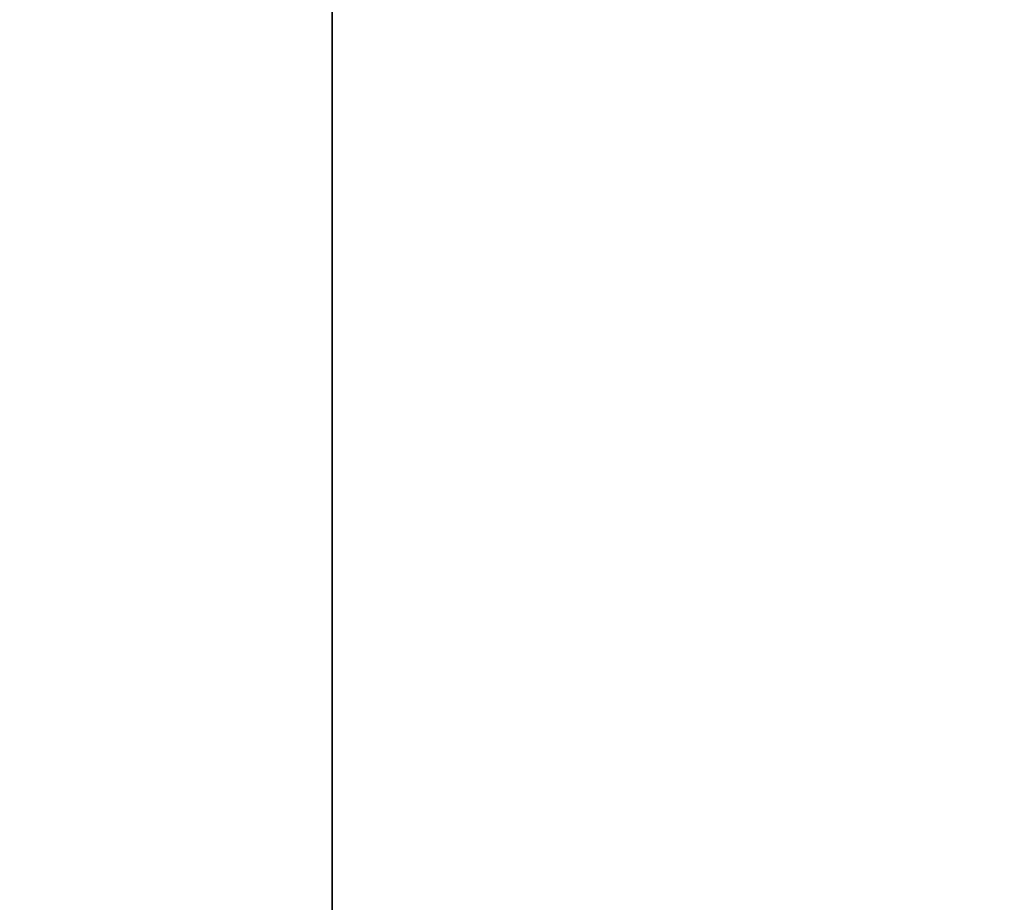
# Model space of a CAD drawing. Header units: millimetres. Extents: x 0 to 800, y -45 to 73.
# Tile 52 of 96: x 62.388485 to 62.389225, y 27.636239 to 27.636902. Entities that reach past the tile are written whole.
import ezdxf

# ---------------------------------------------------------------- set-up
doc = ezdxf.new("R2010")
doc.units = ezdxf.units.MM
doc.header["$LTSCALE"] = 65.185185
doc.layers.add('40', color=7, linetype='CONTINUOUS')
doc.layers.add('41', color=7, linetype='CONTINUOUS')

msp = doc.modelspace()

# ---------------------------------------------------------------- linework, layer by layer
at = {"layer": '40', "color": 44, "linetype": 'Continuous', "true_color": 0x8c7500}
for points in [[(62.59090695, 54.7, -214.8373895), (57.17115447, -44.7, -206.07858373), (57.17115447, 54.7, -206.07858373), (62.59090695, 54.7, -214.8373895)], [(62.59090695, -44.7, -214.8373895), (57.17115447, -44.7, -206.07858373), (62.59090695, 54.7, -214.8373895), (62.59090695, -44.7, -214.8373895)]]:
    msp.add_3dface(points, dxfattribs=at)
at = {"layer": '41', "color": 44, "linetype": 'Continuous', "true_color": 0x8c7500}
for points in [[(56.97721912, 54.7, 205.75561182), (62.38872004, -44.7, 214.51951809), (62.38872004, 54.7, 214.51951809), (56.97721912, 54.7, 205.75561182)], [(56.97721912, -44.7, 205.75561182), (62.38872004, -44.7, 214.51951809), (56.97721912, 54.7, 205.75561182), (56.97721912, -44.7, 205.75561182)], [(62.38872004, 54.7, 214.51951809), (68.02407917, -44.7, 223.14118399), (68.02407917, 54.7, 223.14118399), (62.38872004, 54.7, 214.51951809)], [(62.38872004, -44.7, 214.51951809), (68.02407917, -44.7, 223.14118399), (62.38872004, 54.7, 214.51951809), (62.38872004, -44.7, 214.51951809)]]:
    msp.add_3dface(points, dxfattribs=at)

doc.saveas('drawing.dxf')
